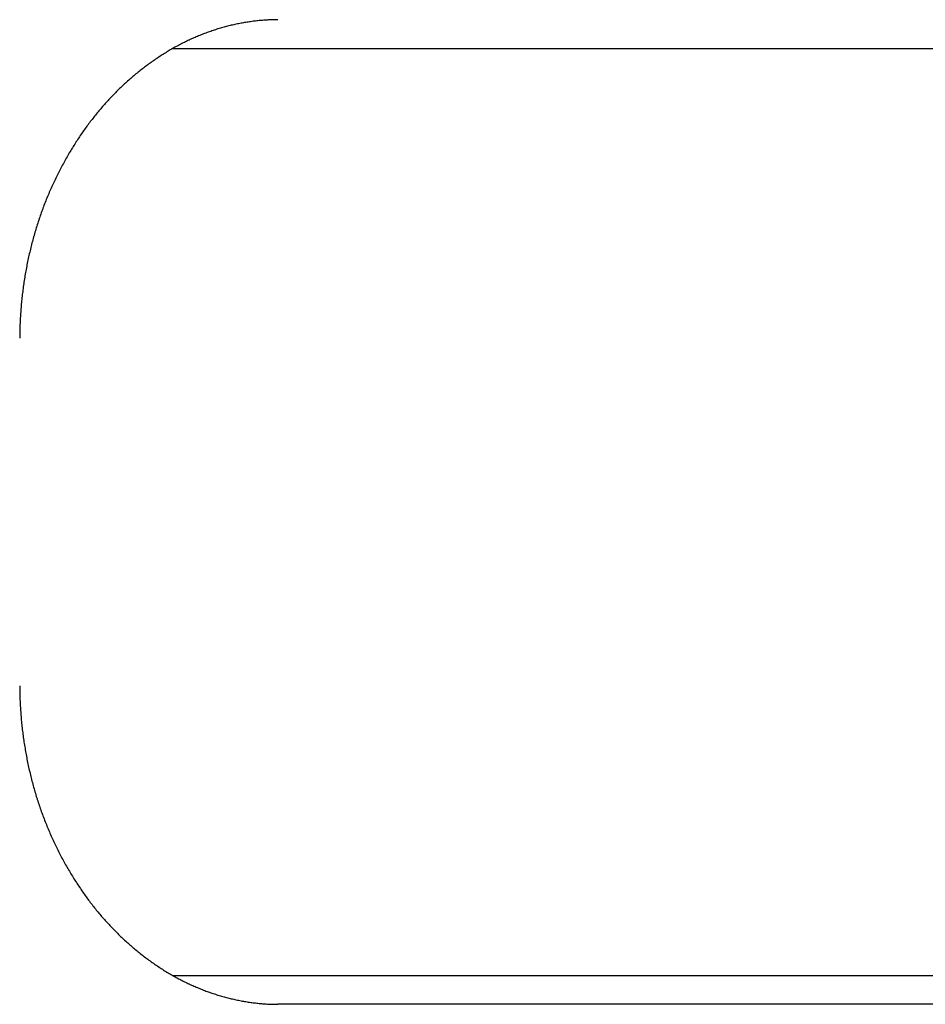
# Model space of a CAD drawing. Extents: x 637 to 3230, y 885 to 2745.
# Tile 6 of 151: x 894 to 910, y 1665 to 1682. Entities that reach past the tile are written whole.
import ezdxf

# ---------------------------------------------------------------- set-up
doc = ezdxf.new("R2010")
doc.units = 0
doc.layers.add('KF_GRAVIS_15_RIGHT', color=7, linetype='CONTINUOUS')

# ---------------------------------------------------------------- blocks, each defined once
blk = doc.blocks.new('KF_GRAVIS_15_RIGHT')
at = {"layer": 'KF_GRAVIS_15_RIGHT'}
for p, q in [((84.4545, -572), (67.8686, -572)), ((67.8686, -588), (84.4545, -588)), ((85.8573, -588.5), (69.6896, -588.5))]:
    blk.add_line(p, q, dxfattribs=at)
for points in [[(69.6896, -571.5, 0), (69.6695, -571.5, 0), (69.6493, -571.5, 0), (69.6291, -571.501, 0), (69.6088, -571.501, 0), (69.5885, -571.502, 0), (69.5682, -571.502, 0), (69.5478, -571.503, 0), (69.5275, -571.504, 0), (69.507, -571.505, 0), (69.4866, -571.506, 0), (69.4661, -571.508, 0), (69.4456, -571.509, 0), (69.425, -571.511, 0), (69.4045, -571.512, 0), (69.3839, -571.514, 0), (69.3632, -571.516, 0), (69.3426, -571.518, 0), (69.3219, -571.521, 0), (69.3012, -571.523, 0), (69.2805, -571.525, 0), (69.2598, -571.528, 0), (69.239, -571.531, 0), (69.2182, -571.534, 0), (69.1975, -571.537, 0), (69.1766, -571.54, 0), (69.1558, -571.543, 0), (69.135, -571.546, 0), (69.1141, -571.55, 0), (69.0932, -571.554, 0), (69.0724, -571.557, 0), (69.0515, -571.561, 0), (69.0306, -571.565, 0), (69.0096, -571.569, 0), (68.9887, -571.574, 0), (68.9678, -571.578, 0), (68.9469, -571.583, 0), (68.9259, -571.587, 0), (68.905, -571.592, 0), (68.884, -571.597, 0), (68.8631, -571.602, 0), (68.8421, -571.607, 0), (68.8211, -571.613, 0), (68.8002, -571.618, 0), (68.7792, -571.624, 0), (68.7583, -571.629, 0), (68.7373, -571.635, 0), (68.7164, -571.641, 0), (68.6954, -571.647, 0), (68.6745, -571.653, 0), (68.6535, -571.66, 0), (68.6326, -571.666, 0), (68.6117, -571.673, 0), (68.5908, -571.68, 0), (68.5699, -571.687, 0), (68.549, -571.694, 0), (68.5281, -571.701, 0), (68.5073, -571.708, 0), (68.4864, -571.715, 0), (68.4656, -571.723, 0), (68.4448, -571.731, 0), (68.424, -571.738, 0), (68.4032, -571.746, 0), (68.3824, -571.754, 0), (68.3617, -571.763, 0), (68.3409, -571.771, 0), (68.3202, -571.779, 0), (68.2995, -571.788, 0), (68.2789, -571.797, 0), (68.2582, -571.805, 0), (68.2376, -571.814, 0), (68.217, -571.823, 0), (68.1965, -571.833, 0), (68.176, -571.842, 0), (68.1555, -571.852, 0), (68.135, -571.861, 0), (68.1145, -571.871, 0), (68.0941, -571.881, 0), (68.0738, -571.891, 0), (68.0534, -571.901, 0), (68.0331, -571.911, 0), (68.0128, -571.922, 0), (67.9926, -571.932, 0), (67.9724, -571.943, 0), (67.9522, -571.954, 0), (67.9321, -571.965, 0), (67.912, -571.976, 0), (67.892, -571.987, 0), (67.872, -571.998, 0), (67.852, -572.01, 0), (67.8321, -572.021, 0), (67.8122, -572.033, 0), (67.7924, -572.045, 0), (67.7726, -572.057, 0), (67.7529, -572.069, 0), (67.7332, -572.081, 0), (67.7135, -572.093, 0), (67.6939, -572.106, 0), (67.6744, -572.118, 0), (67.6549, -572.131, 0), (67.6354, -572.144, 0), (67.616, -572.156, 0), (67.5966, -572.169, 0), (67.5773, -572.183, 0), (67.5581, -572.196, 0), (67.5389, -572.209, 0), (67.5197, -572.223, 0), (67.5007, -572.236, 0), (67.4816, -572.25, 0), (67.4626, -572.264, 0), (67.4437, -572.278, 0), (67.4248, -572.292, 0), (67.406, -572.306, 0), (67.3873, -572.32, 0), (67.3686, -572.334, 0), (67.35, -572.349, 0), (67.3314, -572.363, 0), (67.3129, -572.378, 0), (67.2944, -572.392, 0), (67.276, -572.407, 0), (67.2577, -572.422, 0), (67.2395, -572.437, 0), (67.2213, -572.452, 0), (67.2032, -572.468, 0), (67.1851, -572.483, 0), (67.1671, -572.498, 0), (67.1492, -572.514, 0), (67.1313, -572.529, 0), (67.1135, -572.545, 0), (67.0958, -572.561, 0), (67.0782, -572.577, 0), (67.0606, -572.593, 0), (67.0431, -572.609, 0), (67.0257, -572.625, 0), (67.0083, -572.641, 0), (66.991, -572.657, 0), (66.9738, -572.674, 0), (66.9567, -572.69, 0), (66.9396, -572.707, 0), (66.9227, -572.724, 0), (66.9058, -572.74, 0), (66.8889, -572.757, 0), (66.8722, -572.774, 0), (66.8555, -572.791, 0), (66.839, -572.808, 0), (66.8225, -572.825, 0), (66.806, -572.842, 0), (66.7897, -572.86, 0), (66.7735, -572.877, 0), (66.7573, -572.895, 0), (66.7412, -572.912, 0), (66.7252, -572.93, 0), (66.7093, -572.947, 0), (66.6935, -572.965, 0), (66.6778, -572.983, 0), (66.6621, -573.001, 0), (66.6466, -573.019, 0), (66.6311, -573.037, 0), (66.6157, -573.055, 0), (66.6004, -573.073, 0), (66.5852, -573.091, 0), (66.5701, -573.109, 0), (66.5551, -573.128, 0), (66.5401, -573.146, 0), (66.5252, -573.165, 0), (66.5103, -573.184, 0), (66.4954, -573.203, 0), (66.4806, -573.222, 0), (66.4659, -573.241, 0), (66.4512, -573.26, 0), (66.4365, -573.279, 0), (66.4219, -573.299, 0), (66.4074, -573.318, 0), (66.3929, -573.338, 0), (66.3785, -573.358, 0), (66.3641, -573.378, 0), (66.3497, -573.398, 0), (66.3355, -573.418, 0), (66.3212, -573.438, 0), (66.3071, -573.459, 0), (66.293, -573.479, 0), (66.2789, -573.5, 0), (66.2649, -573.521, 0), (66.251, -573.542, 0), (66.2372, -573.563, 0), (66.2234, -573.584, 0), (66.2096, -573.605, 0), (66.196, -573.626, 0), (66.1824, -573.647, 0), (66.1688, -573.669, 0), (66.1554, -573.691, 0), (66.142, -573.712, 0), (66.1286, -573.734, 0), (66.1154, -573.756, 0), (66.1022, -573.778, 0), (66.0891, -573.8, 0), (66.076, -573.822, 0), (66.063, -573.845, 0), (66.0501, -573.867, 0), (66.0373, -573.889, 0), (66.0246, -573.912, 0), (66.0119, -573.935, 0), (65.9993, -573.957, 0), (65.9868, -573.98, 0), (65.9744, -574.003, 0), (65.962, -574.026, 0), (65.9497, -574.049, 0), (65.9376, -574.073, 0), (65.9254, -574.096, 0), (65.9134, -574.119, 0), (65.9015, -574.143, 0), (65.8896, -574.166, 0), (65.8779, -574.19, 0), (65.8662, -574.214, 0), (65.8546, -574.238, 0), (65.8431, -574.262, 0), (65.8317, -574.286, 0), (65.8204, -574.31, 0), (65.8091, -574.334, 0), (65.798, -574.358, 0), (65.787, -574.382, 0), (65.776, -574.407, 0), (65.7652, -574.431, 0), (65.7544, -574.456, 0), (65.7438, -574.48, 0), (65.7332, -574.505, 0), (65.7227, -574.53, 0), (65.7124, -574.555, 0), (65.7021, -574.579, 0), (65.6919, -574.604, 0), (65.6819, -574.629, 0), (65.6719, -574.655, 0), (65.6621, -574.68, 0), (65.6523, -574.705, 0), (65.6427, -574.73, 0), (65.6332, -574.756, 0), (65.6237, -574.781, 0), (65.6144, -574.807, 0), (65.6052, -574.832, 0), (65.5961, -574.858, 0), (65.5871, -574.884, 0), (65.5782, -574.909, 0), (65.5695, -574.935, 0), (65.5608, -574.961, 0), (65.5523, -574.987, 0), (65.5439, -575.013, 0), (65.5355, -575.039, 0), (65.5273, -575.065, 0), (65.5192, -575.091, 0), (65.5113, -575.117, 0), (65.5034, -575.144, 0), (65.4957, -575.17, 0), (65.488, -575.196, 0), (65.4805, -575.223, 0), (65.4731, -575.249, 0), (65.4658, -575.276, 0), (65.4586, -575.302, 0), (65.4515, -575.329, 0), (65.4445, -575.355, 0), (65.4377, -575.382, 0), (65.431, -575.409, 0), (65.4243, -575.435, 0), (65.4178, -575.462, 0), (65.4114, -575.489, 0), (65.4051, -575.516, 0), (65.399, -575.543, 0), (65.3929, -575.569, 0), (65.387, -575.596, 0), (65.3811, -575.623, 0), (65.3754, -575.65, 0), (65.3698, -575.677, 0), (65.3643, -575.704, 0), (65.3589, -575.731, 0), (65.3536, -575.758, 0), (65.3485, -575.785, 0), (65.3434, -575.812, 0), (65.3385, -575.839, 0), (65.3337, -575.866, 0), (65.329, -575.894, 0), (65.3244, -575.921, 0), (65.3199, -575.948, 0), (65.3155, -575.975, 0), (65.3113, -576.002, 0), (65.3071, -576.029, 0), (65.3031, -576.056, 0), (65.2992, -576.084, 0), (65.2954, -576.111, 0), (65.2917, -576.138, 0), (65.2881, -576.165, 0), (65.2847, -576.192, 0), (65.2813, -576.219, 0), (65.2781, -576.246, 0), (65.275, -576.274, 0), (65.272, -576.301, 0), (65.2691, -576.328, 0), (65.2663, -576.355, 0), (65.2636, -576.382, 0), (65.2611, -576.409, 0), (65.2586, -576.436, 0), (65.2563, -576.463, 0), (65.2541, -576.491, 0), (65.252, -576.518, 0), (65.25, -576.545, 0), (65.2481, -576.572, 0), (65.2464, -576.599, 0), (65.2447, -576.626, 0), (65.2432, -576.652, 0), (65.2418, -576.679, 0), (65.2404, -576.706, 0), (65.2393, -576.733, 0), (65.2382, -576.76, 0), (65.2372, -576.787, 0), (65.2364, -576.814, 0), (65.2356, -576.84, 0), (65.235, -576.867, 0), (65.2345, -576.894, 0), (65.2341, -576.92, 0), (65.2338, -576.947, 0), (65.2336, -576.973, 0), (65.2336, -577, 0)], [(65.2336, -583, 0), (65.2336, -583.027, 0), (65.2338, -583.053, 0), (65.2341, -583.08, 0), (65.2345, -583.106, 0), (65.235, -583.133, 0), (65.2356, -583.16, 0), (65.2364, -583.186, 0), (65.2372, -583.213, 0), (65.2382, -583.24, 0), (65.2393, -583.267, 0), (65.2404, -583.294, 0), (65.2418, -583.321, 0), (65.2432, -583.348, 0), (65.2447, -583.375, 0), (65.2464, -583.402, 0), (65.2481, -583.429, 0), (65.25, -583.456, 0), (65.252, -583.483, 0), (65.2541, -583.51, 0), (65.2563, -583.537, 0), (65.2586, -583.564, 0), (65.2611, -583.591, 0), (65.2636, -583.618, 0), (65.2663, -583.645, 0), (65.2691, -583.672, 0), (65.272, -583.699, 0), (65.275, -583.727, 0), (65.2781, -583.754, 0), (65.2814, -583.781, 0), (65.2847, -583.808, 0), (65.2882, -583.835, 0), (65.2917, -583.863, 0), (65.2954, -583.89, 0), (65.2992, -583.917, 0), (65.3032, -583.944, 0), (65.3072, -583.971, 0), (65.3113, -583.998, 0), (65.3156, -584.026, 0), (65.32, -584.053, 0), (65.3245, -584.08, 0), (65.329, -584.107, 0), (65.3338, -584.134, 0), (65.3386, -584.161, 0), (65.3435, -584.188, 0), (65.3486, -584.215, 0), (65.3537, -584.243, 0), (65.359, -584.27, 0), (65.3644, -584.297, 0), (65.3699, -584.324, 0), (65.3755, -584.351, 0), (65.3813, -584.378, 0), (65.3871, -584.405, 0), (65.3931, -584.431, 0), (65.3991, -584.458, 0), (65.4053, -584.485, 0), (65.4116, -584.512, 0), (65.418, -584.539, 0), (65.4245, -584.566, 0), (65.4312, -584.592, 0), (65.4379, -584.619, 0), (65.4448, -584.646, 0), (65.4517, -584.672, 0), (65.4588, -584.699, 0), (65.466, -584.725, 0), (65.4733, -584.752, 0), (65.4808, -584.778, 0), (65.4883, -584.805, 0), (65.496, -584.831, 0), (65.5037, -584.857, 0), (65.5116, -584.884, 0), (65.5196, -584.91, 0), (65.5277, -584.936, 0), (65.5359, -584.962, 0), (65.5442, -584.988, 0), (65.5527, -585.014, 0), (65.5612, -585.04, 0), (65.5699, -585.066, 0), (65.5787, -585.092, 0), (65.5876, -585.118, 0), (65.5966, -585.143, 0), (65.6057, -585.169, 0), (65.6149, -585.195, 0), (65.6243, -585.22, 0), (65.6337, -585.246, 0), (65.6433, -585.271, 0), (65.6529, -585.296, 0), (65.6627, -585.322, 0), (65.6725, -585.347, 0), (65.6825, -585.372, 0), (65.6926, -585.397, 0), (65.7028, -585.422, 0), (65.713, -585.447, 0), (65.7234, -585.472, 0), (65.7339, -585.497, 0), (65.7445, -585.521, 0), (65.7551, -585.546, 0), (65.7659, -585.57, 0), (65.7767, -585.595, 0), (65.7877, -585.619, 0), (65.7988, -585.644, 0), (65.8099, -585.668, 0), (65.8211, -585.692, 0), (65.8325, -585.716, 0), (65.8439, -585.74, 0), (65.8554, -585.764, 0), (65.867, -585.788, 0), (65.8787, -585.812, 0), (65.8904, -585.835, 0), (65.9023, -585.859, 0), (65.9142, -585.882, 0), (65.9262, -585.906, 0), (65.9384, -585.929, 0), (65.9505, -585.952, 0), (65.9628, -585.975, 0), (65.9752, -585.998, 0), (65.9876, -586.021, 0), (66.0001, -586.044, 0), (66.0127, -586.067, 0), (66.0254, -586.09, 0), (66.0381, -586.112, 0), (66.0509, -586.135, 0), (66.0638, -586.157, 0), (66.0768, -586.179, 0), (66.0898, -586.201, 0), (66.1029, -586.223, 0), (66.1161, -586.245, 0), (66.1294, -586.267, 0), (66.1427, -586.289, 0), (66.1561, -586.311, 0), (66.1696, -586.332, 0), (66.1831, -586.354, 0), (66.1967, -586.375, 0), (66.2103, -586.396, 0), (66.224, -586.418, 0), (66.2378, -586.439, 0), (66.2517, -586.459, 0), (66.2656, -586.48, 0), (66.2795, -586.501, 0), (66.2936, -586.522, 0), (66.3076, -586.542, 0), (66.3218, -586.562, 0), (66.336, -586.583, 0), (66.3502, -586.603, 0), (66.3646, -586.623, 0), (66.3789, -586.643, 0), (66.3933, -586.663, 0), (66.4078, -586.682, 0), (66.4223, -586.702, 0), (66.4369, -586.721, 0), (66.4515, -586.741, 0), (66.4662, -586.76, 0), (66.4809, -586.779, 0), (66.4957, -586.798, 0), (66.5105, -586.817, 0), (66.5254, -586.835, 0), (66.5403, -586.854, 0), (66.5552, -586.872, 0), (66.5703, -586.891, 0), (66.5854, -586.909, 0), (66.6007, -586.927, 0), (66.616, -586.945, 0), (66.6314, -586.964, 0), (66.6469, -586.982, 0), (66.6625, -587, 0), (66.6782, -587.018, 0), (66.694, -587.035, 0), (66.7098, -587.053, 0), (66.7258, -587.071, 0), (66.7418, -587.088, 0), (66.7579, -587.106, 0), (66.7741, -587.123, 0), (66.7904, -587.141, 0), (66.8067, -587.158, 0), (66.8232, -587.175, 0), (66.8397, -587.193, 0), (66.8563, -587.21, 0), (66.873, -587.227, 0), (66.8898, -587.244, 0), (66.9066, -587.26, 0), (66.9235, -587.277, 0), (66.9405, -587.294, 0), (66.9576, -587.31, 0), (66.9748, -587.327, 0), (66.992, -587.343, 0), (67.0093, -587.36, 0), (67.0267, -587.376, 0), (67.0441, -587.392, 0), (67.0616, -587.408, 0), (67.0792, -587.424, 0), (67.0969, -587.44, 0), (67.1146, -587.456, 0), (67.1324, -587.472, 0), (67.1503, -587.487, 0), (67.1682, -587.503, 0), (67.1862, -587.518, 0), (67.2043, -587.533, 0), (67.2224, -587.549, 0), (67.2406, -587.564, 0), (67.2589, -587.579, 0), (67.2772, -587.594, 0), (67.2956, -587.608, 0), (67.3141, -587.623, 0), (67.3326, -587.638, 0), (67.3511, -587.652, 0), (67.3698, -587.667, 0), (67.3885, -587.681, 0), (67.4072, -587.695, 0), (67.426, -587.709, 0), (67.4449, -587.723, 0), (67.4638, -587.737, 0), (67.4828, -587.751, 0), (67.5019, -587.765, 0), (67.5209, -587.778, 0), (67.5401, -587.792, 0), (67.5593, -587.805, 0), (67.5785, -587.818, 0), (67.5978, -587.831, 0), (67.6172, -587.844, 0), (67.6366, -587.857, 0), (67.656, -587.87, 0), (67.6755, -587.883, 0), (67.6951, -587.895, 0), (67.7147, -587.908, 0), (67.7343, -587.92, 0), (67.754, -587.932, 0), (67.7738, -587.944, 0), (67.7935, -587.956, 0), (67.8134, -587.968, 0), (67.8332, -587.979, 0), (67.8531, -587.991, 0), (67.8731, -588.002, 0), (67.8931, -588.014, 0), (67.9131, -588.025, 0), (67.9332, -588.036, 0), (67.9533, -588.047, 0), (67.9735, -588.058, 0), (67.9937, -588.068, 0), (68.0139, -588.079, 0), (68.0341, -588.089, 0), (68.0544, -588.1, 0), (68.0748, -588.11, 0), (68.0951, -588.12, 0), (68.1155, -588.13, 0), (68.136, -588.139, 0), (68.1564, -588.149, 0), (68.1769, -588.158, 0), (68.1974, -588.168, 0), (68.218, -588.177, 0), (68.2385, -588.186, 0), (68.2591, -588.195, 0), (68.2797, -588.204, 0), (68.3004, -588.212, 0), (68.3211, -588.221, 0), (68.3418, -588.229, 0), (68.3625, -588.238, 0), (68.3832, -588.246, 0), (68.4039, -588.254, 0), (68.4247, -588.262, 0), (68.4455, -588.27, 0), (68.4663, -588.277, 0), (68.4871, -588.285, 0), (68.508, -588.292, 0), (68.5288, -588.299, 0), (68.5497, -588.307, 0), (68.5705, -588.314, 0), (68.5914, -588.32, 0), (68.6123, -588.327, 0), (68.6332, -588.334, 0), (68.6541, -588.34, 0), (68.675, -588.347, 0), (68.696, -588.353, 0), (68.7169, -588.359, 0), (68.7378, -588.365, 0), (68.7588, -588.371, 0), (68.7797, -588.376, 0), (68.8006, -588.382, 0), (68.8216, -588.387, 0), (68.8425, -588.393, 0), (68.8635, -588.398, 0), (68.8844, -588.403, 0), (68.9053, -588.408, 0), (68.9263, -588.413, 0), (68.9472, -588.417, 0), (68.9681, -588.422, 0), (68.989, -588.426, 0), (69.0099, -588.431, 0), (69.0308, -588.435, 0), (69.0517, -588.439, 0), (69.0726, -588.443, 0), (69.0935, -588.446, 0), (69.1143, -588.45, 0), (69.1352, -588.454, 0), (69.156, -588.457, 0), (69.1768, -588.46, 0), (69.1976, -588.463, 0), (69.2184, -588.466, 0), (69.2392, -588.469, 0), (69.2599, -588.472, 0), (69.2806, -588.475, 0), (69.3013, -588.477, 0), (69.322, -588.479, 0), (69.3427, -588.482, 0), (69.3633, -588.484, 0), (69.3839, -588.486, 0), (69.4045, -588.488, 0), (69.4251, -588.489, 0), (69.4456, -588.491, 0), (69.4661, -588.492, 0), (69.4866, -588.494, 0), (69.5071, -588.495, 0), (69.5275, -588.496, 0), (69.5479, -588.497, 0), (69.5682, -588.498, 0), (69.5885, -588.498, 0), (69.6088, -588.499, 0), (69.6291, -588.499, 0), (69.6493, -588.5, 0), (69.6695, -588.5, 0), (69.6896, -588.5, 0)]]:
    blk.add_polyline3d(points, dxfattribs=at)

msp = doc.modelspace()

# ---------------------------------------------------------------- block references
at = {"layer": 'KF_GRAVIS_15_RIGHT'}
msp.add_blockref('KF_GRAVIS_15_RIGHT', (828.93, 2253.101), dxfattribs=at)

doc.saveas('drawing.dxf')
